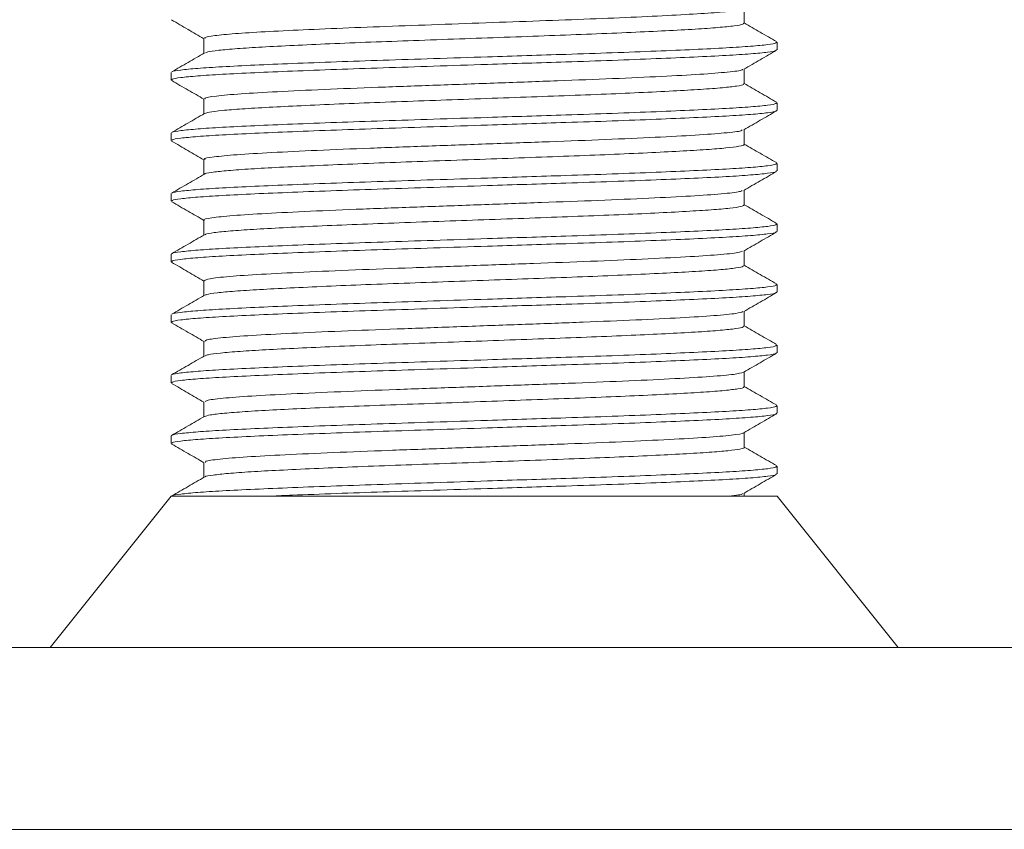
# Model space of a CAD drawing. Header units: millimetres. Extents: x 0 to 210, y 0 to 297.
# Tile 5 of 18: x 65 to 81, y 201 to 214. Entities that reach past the tile are written whole.
import ezdxf

# ---------------------------------------------------------------- set-up
doc = ezdxf.new("R2010")
doc.units = ezdxf.units.MM
doc.layers.add('FORMAT', color=7, linetype='Continuous')

msp = doc.modelspace()

# ---------------------------------------------------------------- linework, layer by layer
at = {"color": 7, "linetype": 'Continuous', "lineweight": 15}
for p, q in [((67.123, 206.17), (65.123, 203.67)), ((77.123, 206.17), (67.123, 206.17)), ((79.123, 203.67), (77.123, 206.17)), ((52.123, 203.67), (92.123, 203.67)), ((52.123, 200.67), (92.123, 200.67))]:
    msp.add_line(p, q, dxfattribs=at)
at = {"layer": 'FORMAT', "linetype": 'Continuous', "lineweight": 15}
for p, q in [((76.582, 213.976), (76.582, 214.221)), ((67.664, 213.726), (67.664, 213.481)), ((77.123, 213.538), (77.123, 213.663)), ((76.582, 212.976), (76.582, 213.221)), ((67.123, 213.163), (67.123, 213.038)), ((67.664, 212.726), (67.664, 212.481)), ((77.123, 212.538), (77.123, 212.663)), ((67.123, 212.163), (67.123, 212.038)), ((76.582, 211.976), (76.582, 212.221)), ((67.664, 211.726), (67.664, 211.481)), ((77.123, 211.538), (77.123, 211.663)), ((67.123, 211.163), (67.123, 211.038)), ((76.582, 210.976), (76.582, 211.221)), ((67.664, 210.726), (67.664, 210.481)), ((77.123, 210.538), (77.123, 210.663)), ((67.123, 210.163), (67.123, 210.038)), ((76.582, 209.976), (76.582, 210.221)), ((67.664, 209.726), (67.664, 209.481)), ((77.123, 209.538), (77.123, 209.663)), ((67.123, 209.163), (67.123, 209.038)), ((76.582, 208.976), (76.582, 209.221)), ((67.664, 208.726), (67.664, 208.481)), ((77.123, 208.538), (77.123, 208.663)), ((67.123, 208.163), (67.123, 208.038)), ((76.582, 207.976), (76.582, 208.221)), ((67.664, 207.726), (67.664, 207.481)), ((77.123, 207.538), (77.123, 207.663)), ((76.582, 206.976), (76.582, 207.221)), ((67.123, 207.163), (67.123, 207.038)), ((67.664, 206.726), (67.664, 206.481)), ((77.123, 206.538), (77.123, 206.663)), ((76.582, 206.17), (76.582, 206.221))]:
    msp.add_line(p, q, dxfattribs=at)
at = {"layer": 'FORMAT', "linetype": 'Continuous', "lineweight": 0}
for points, knots in [([(76.571, 214.217), (76.54, 214.207), (76.477, 214.186), (76.161, 214.154), (75.695, 214.123), (75.081, 214.091), (74.349, 214.058), (73.529, 214.027), (72.653, 213.995), (71.754, 213.962), (70.871, 213.931), (70.038, 213.899), (69.287, 213.867), (68.652, 213.835), (68.153, 213.804), (67.823, 213.771), (67.663, 213.745), (67.681, 213.73), (67.686, 213.726)], [0, 0, 0, 0, 0.062857, 0.128199, 0.192589, 0.257683, 0.323085, 0.387562, 0.452515, 0.517952, 0.582567, 0.647355, 0.712804, 0.777598, 0.842208, 0.907645, 0.972602, 1, 1, 1, 1]), ([(76.566, 213.976), (76.567, 213.97), (76.57, 213.956), (76.429, 213.932), (76.168, 213.905), (75.784, 213.878), (75.301, 213.852), (74.722, 213.824), (74.075, 213.797), (73.367, 213.771), (72.63, 213.744), (71.871, 213.717), (71.127, 213.69), (70.404, 213.664), (69.736, 213.637), (69.131, 213.609), (68.615, 213.583), (68.194, 213.556), (67.894, 213.529), (67.719, 213.505), (67.698, 213.492), (67.69, 213.486)], [0, 0, 0, 0, 0.035537, 0.089627, 0.145286, 0.199379, 0.25504, 0.30913, 0.364789, 0.418881, 0.474542, 0.528632, 0.584291, 0.638382, 0.694043, 0.748133, 0.803792, 0.857882, 0.913541, 0.967632, 1, 1, 1, 1]), ([(67.141, 213.038), (67.138, 213.043), (67.127, 213.056), (67.265, 213.079), (67.539, 213.106), (67.954, 213.133), (68.481, 213.159), (69.117, 213.186), (69.833, 213.213), (70.62, 213.24), (71.463, 213.267), (72.266, 213.293), (72.998, 213.317), (73.694, 213.339), (74.421, 213.363), (75.135, 213.391), (75.771, 213.418), (76.296, 213.444), (76.71, 213.471), (76.982, 213.498), (77.119, 213.521), (77.108, 213.534), (77.104, 213.538)], [0, 0, 0, 0, 0.027531, 0.080482, 0.134969, 0.18792, 0.242408, 0.295359, 0.349846, 0.402798, 0.457286, 0.514162, 0.555611, 0.597781, 0.650732, 0.705218, 0.758169, 0.812655, 0.865606, 0.920093, 0.973044, 1, 1, 1, 1]), ([(67.141, 213.173), (67.141, 213.174), (67.138, 213.184), (67.269, 213.204), (67.538, 213.231), (67.954, 213.258), (68.481, 213.284), (69.118, 213.311), (69.833, 213.338), (70.62, 213.365), (71.463, 213.392), (72.266, 213.418), (72.998, 213.442), (73.694, 213.464), (74.421, 213.488), (75.135, 213.516), (75.771, 213.543), (76.296, 213.569), (76.71, 213.596), (76.982, 213.623), (77.119, 213.646), (77.108, 213.659), (77.104, 213.663)], [0, 0, 0, 0, 0.008624, 0.062605, 0.118151, 0.172132, 0.227679, 0.28166, 0.337206, 0.391187, 0.446735, 0.504717, 0.546971, 0.589961, 0.643941, 0.699487, 0.753467, 0.809013, 0.862994, 0.91854, 0.97252, 1, 1, 1, 1]), ([(76.55, 213.216), (76.55, 213.213), (76.552, 213.197), (76.328, 213.169), (75.883, 213.133), (75.233, 213.098), (74.43, 213.061), (73.507, 213.026), (72.516, 212.99), (71.505, 212.953), (70.524, 212.919), (69.625, 212.882), (68.853, 212.846), (68.242, 212.811), (67.843, 212.774), (67.657, 212.746), (67.683, 212.73), (67.69, 212.726)], [0, 0, 0, 0, 0.022129, 0.095864, 0.168883, 0.241866, 0.315605, 0.388337, 0.461637, 0.535295, 0.607892, 0.681425, 0.754915, 0.827529, 0.901211, 0.974449, 1, 1, 1, 1]), ([(76.567, 212.976), (76.57, 212.972), (76.583, 212.96), (76.472, 212.938), (76.237, 212.911), (75.881, 212.884), (75.416, 212.858), (74.861, 212.83), (74.224, 212.803), (73.532, 212.777), (72.794, 212.75), (72.044, 212.723), (71.29, 212.696), (70.565, 212.67), (69.879, 212.643), (69.262, 212.615), (68.721, 212.588), (68.281, 212.562), (67.95, 212.535), (67.737, 212.509), (67.697, 212.493), (67.679, 212.485)], [0, 0, 0, 0, 0.02225, 0.077762, 0.131708, 0.187218, 0.241165, 0.296675, 0.350621, 0.406131, 0.460077, 0.515588, 0.569535, 0.625046, 0.678992, 0.734503, 0.78845, 0.843963, 0.897908, 0.953419, 1, 1, 1, 1]), ([(67.141, 212.171), (67.141, 212.173), (67.137, 212.184), (67.269, 212.204), (67.539, 212.231), (67.954, 212.258), (68.481, 212.284), (69.118, 212.311), (69.833, 212.338), (70.62, 212.365), (71.463, 212.392), (72.266, 212.418), (72.998, 212.442), (73.694, 212.464), (74.421, 212.488), (75.135, 212.516), (75.771, 212.543), (76.296, 212.569), (76.71, 212.596), (76.982, 212.623), (77.119, 212.646), (77.108, 212.659), (77.104, 212.663)], [0, 0, 0, 0, 0.011363, 0.065195, 0.120587, 0.17442, 0.229813, 0.283644, 0.339037, 0.392869, 0.448263, 0.506085, 0.548223, 0.591094, 0.644925, 0.700317, 0.754148, 0.809541, 0.863372, 0.918765, 0.972596, 1, 1, 1, 1]), ([(67.141, 212.038), (67.138, 212.043), (67.127, 212.056), (67.265, 212.079), (67.539, 212.106), (67.954, 212.133), (68.481, 212.159), (69.117, 212.186), (69.833, 212.213), (70.62, 212.24), (71.463, 212.267), (72.266, 212.293), (72.998, 212.317), (73.694, 212.339), (74.421, 212.363), (75.135, 212.391), (75.771, 212.418), (76.296, 212.444), (76.71, 212.471), (76.982, 212.498), (77.119, 212.521), (77.108, 212.534), (77.104, 212.538)], [0, 0, 0, 0, 0.027531, 0.080482, 0.134969, 0.18792, 0.242408, 0.295359, 0.349846, 0.402798, 0.457286, 0.514162, 0.555611, 0.597781, 0.650732, 0.705218, 0.758169, 0.812655, 0.865606, 0.920093, 0.973044, 1, 1, 1, 1]), ([(76.546, 212.217), (76.544, 212.211), (76.535, 212.194), (76.28, 212.164), (75.805, 212.129), (75.132, 212.093), (74.31, 212.056), (73.375, 212.021), (72.378, 211.985), (71.368, 211.948), (70.396, 211.914), (69.511, 211.877), (68.76, 211.841), (68.173, 211.806), (67.807, 211.769), (67.644, 211.743), (67.677, 211.729), (67.683, 211.726)], [0, 0, 0, 0, 0.0332602, 0.1069262, 0.1796645, 0.2527774, 0.326393, 0.398941, 0.4723179, 0.5457971, 0.6183064, 0.6918631, 0.765121, 0.8377434, 0.9113945, 0.9843477, 1, 1, 1, 1]), ([(76.571, 211.976), (76.575, 211.974), (76.594, 211.964), (76.506, 211.944), (76.303, 211.917), (75.968, 211.89), (75.531, 211.864), (74.991, 211.837), (74.375, 211.809), (73.689, 211.783), (72.965, 211.756), (72.211, 211.729), (71.46, 211.702), (70.722, 211.676), (70.03, 211.649), (69.392, 211.621), (68.836, 211.594), (68.37, 211.568), (68.011, 211.541), (67.78, 211.514), (67.671, 211.496), (67.675, 211.486), (67.675, 211.486)], [0, 0, 0, 0, 0.010699, 0.0647907, 0.1204511, 0.1745444, 0.2302065, 0.2842981, 0.3399583, 0.3940521, 0.4497147, 0.5038062, 0.5594663, 0.6135601, 0.6692227, 0.7233143, 0.7789744, 0.8330677, 0.8887298, 0.9428216, 0.9984819, 1, 1, 1, 1]), ([(67.141, 211.173), (67.141, 211.174), (67.138, 211.184), (67.269, 211.204), (67.538, 211.231), (67.954, 211.258), (68.481, 211.284), (69.118, 211.311), (69.833, 211.338), (70.62, 211.365), (71.463, 211.392), (72.266, 211.418), (72.998, 211.442), (73.694, 211.464), (74.421, 211.488), (75.135, 211.516), (75.771, 211.543), (76.296, 211.569), (76.71, 211.596), (76.982, 211.623), (77.119, 211.646), (77.108, 211.659), (77.104, 211.663)], [0, 0, 0, 0, 0.008777, 0.06275, 0.118287, 0.17226, 0.227798, 0.28177, 0.337308, 0.391281, 0.44682, 0.504793, 0.547041, 0.590025, 0.643996, 0.699533, 0.753505, 0.809043, 0.863015, 0.918552, 0.972524, 1, 1, 1, 1]), ([(67.141, 211.038), (67.138, 211.043), (67.127, 211.056), (67.265, 211.079), (67.539, 211.106), (67.954, 211.133), (68.481, 211.159), (69.117, 211.186), (69.833, 211.213), (70.62, 211.24), (71.463, 211.267), (72.266, 211.293), (72.998, 211.317), (73.694, 211.339), (74.421, 211.363), (75.135, 211.391), (75.771, 211.418), (76.296, 211.444), (76.71, 211.471), (76.982, 211.498), (77.119, 211.521), (77.108, 211.534), (77.104, 211.538)], [0, 0, 0, 0, 0.027531, 0.080482, 0.134969, 0.18792, 0.242408, 0.295359, 0.349846, 0.402798, 0.457286, 0.514162, 0.555611, 0.597781, 0.650732, 0.705218, 0.758169, 0.812655, 0.865606, 0.920093, 0.973044, 1, 1, 1, 1]), ([(76.546, 211.216), (76.537, 211.209), (76.514, 211.191), (76.228, 211.159), (75.724, 211.124), (75.028, 211.088), (74.188, 211.051), (73.242, 211.017), (72.24, 210.98), (71.232, 210.944), (70.269, 210.909), (69.4, 210.872), (68.67, 210.836), (68.108, 210.801), (67.775, 210.764), (67.633, 210.74), (67.67, 210.727), (67.672, 210.726)], [0, 0, 0, 0, 0.042087, 0.115822, 0.188511, 0.261892, 0.335521, 0.408116, 0.481708, 0.555146, 0.627799, 0.701516, 0.77468, 0.847543, 0.9213, 0.99414, 1, 1, 1, 1]), ([(76.579, 210.976), (76.568, 210.967), (76.547, 210.95), (76.357, 210.923), (76.055, 210.896), (75.636, 210.87), (75.122, 210.843), (74.517, 210.815), (73.85, 210.789), (73.128, 210.762), (72.384, 210.735), (71.625, 210.708), (70.888, 210.682), (70.179, 210.655), (69.531, 210.628), (68.952, 210.6), (68.468, 210.574), (68.081, 210.547), (67.822, 210.52), (67.689, 210.499), (67.686, 210.488), (67.686, 210.485)], [0, 0, 0, 0, 0.053152, 0.10713, 0.162673, 0.216653, 0.272198, 0.326176, 0.381719, 0.435698, 0.491242, 0.54522, 0.600763, 0.654741, 0.710285, 0.764263, 0.819806, 0.873784, 0.929328, 0.983307, 1, 1, 1, 1]), ([(67.141, 210.172), (67.141, 210.173), (67.137, 210.184), (67.269, 210.204), (67.539, 210.231), (67.954, 210.258), (68.481, 210.284), (69.118, 210.311), (69.833, 210.338), (70.62, 210.365), (71.463, 210.392), (72.266, 210.418), (72.998, 210.442), (73.694, 210.464), (74.421, 210.488), (75.135, 210.516), (75.771, 210.543), (76.296, 210.569), (76.71, 210.596), (76.982, 210.623), (77.119, 210.646), (77.108, 210.659), (77.104, 210.663)], [0, 0, 0, 0, 0.0109416, 0.0647961, 0.1202123, 0.1740673, 0.2294843, 0.2833387, 0.3387547, 0.3926105, 0.4480281, 0.5058745, 0.54803, 0.5909198, 0.6447735, 0.700189, 0.7540433, 0.8094595, 0.8633139, 0.9187301, 0.9725844, 1, 1, 1, 1]), ([(67.141, 210.038), (67.138, 210.043), (67.127, 210.056), (67.265, 210.079), (67.539, 210.106), (67.954, 210.133), (68.481, 210.159), (69.117, 210.186), (69.833, 210.213), (70.62, 210.24), (71.463, 210.267), (72.266, 210.293), (72.998, 210.317), (73.694, 210.339), (74.421, 210.363), (75.135, 210.391), (75.771, 210.418), (76.296, 210.444), (76.71, 210.471), (76.982, 210.498), (77.119, 210.521), (77.108, 210.534), (77.104, 210.538)], [0, 0, 0, 0, 0.027531, 0.080482, 0.134969, 0.18792, 0.242408, 0.295359, 0.349846, 0.402798, 0.457286, 0.514162, 0.555611, 0.597781, 0.650732, 0.705218, 0.758169, 0.812655, 0.865606, 0.920093, 0.973044, 1, 1, 1, 1]), ([(76.55, 210.216), (76.533, 210.208), (76.494, 210.187), (76.171, 210.154), (75.639, 210.119), (74.922, 210.083), (74.065, 210.046), (73.108, 210.012), (72.103, 209.975), (71.098, 209.939), (70.144, 209.904), (69.292, 209.867), (68.582, 209.832), (68.055, 209.796), (67.723, 209.76), (67.687, 209.737), (67.67, 209.726)], [0, 0, 0, 0, 0.052178, 0.125841, 0.198439, 0.271951, 0.345454, 0.418055, 0.491723, 0.564982, 0.637737, 0.711476, 0.784411, 0.857469, 0.931192, 1, 1, 1, 1]), ([(76.57, 209.976), (76.568, 209.97), (76.563, 209.954), (76.409, 209.929), (76.133, 209.902), (75.741, 209.876), (75.243, 209.849), (74.662, 209.822), (74.003, 209.794), (73.296, 209.769), (72.55, 209.741), (71.798, 209.714), (71.048, 209.687), (70.336, 209.661), (69.669, 209.634), (69.076, 209.606), (68.566, 209.58), (68.159, 209.554), (67.868, 209.526), (67.708, 209.503), (67.693, 209.49), (67.688, 209.486)], [0, 0, 0, 0, 0.040151, 0.095745, 0.149771, 0.205365, 0.259392, 0.314985, 0.369013, 0.424608, 0.478635, 0.534228, 0.588257, 0.643853, 0.697879, 0.753473, 0.807502, 0.863097, 0.917124, 0.972717, 1, 1, 1, 1]), ([(67.141, 209.172), (67.141, 209.174), (67.137, 209.184), (67.269, 209.204), (67.538, 209.231), (67.954, 209.258), (68.481, 209.284), (69.118, 209.311), (69.833, 209.338), (70.62, 209.365), (71.463, 209.392), (72.266, 209.418), (72.998, 209.442), (73.694, 209.464), (74.421, 209.488), (75.135, 209.516), (75.771, 209.543), (76.296, 209.569), (76.71, 209.596), (76.982, 209.623), (77.119, 209.646), (77.108, 209.659), (77.104, 209.663)], [0, 0, 0, 0, 0.009777, 0.063695, 0.119177, 0.173095, 0.228577, 0.282495, 0.337976, 0.391896, 0.447378, 0.505293, 0.547498, 0.590438, 0.644355, 0.699836, 0.753754, 0.809235, 0.863153, 0.918634, 0.972552, 1, 1, 1, 1]), ([(67.141, 209.038), (67.138, 209.043), (67.127, 209.056), (67.265, 209.079), (67.539, 209.106), (67.954, 209.133), (68.481, 209.159), (69.117, 209.186), (69.833, 209.213), (70.62, 209.24), (71.463, 209.267), (72.266, 209.293), (72.998, 209.317), (73.694, 209.339), (74.421, 209.363), (75.135, 209.391), (75.771, 209.418), (76.296, 209.444), (76.71, 209.471), (76.982, 209.498), (77.119, 209.521), (77.108, 209.534), (77.104, 209.538)], [0, 0, 0, 0, 0.027531, 0.080482, 0.134969, 0.18792, 0.242408, 0.295359, 0.349846, 0.402798, 0.457286, 0.514162, 0.555611, 0.597781, 0.650732, 0.705218, 0.758169, 0.812655, 0.865606, 0.920093, 0.973044, 1, 1, 1, 1]), ([(76.56, 209.217), (76.532, 209.206), (76.472, 209.184), (76.111, 209.149), (75.551, 209.115), (74.813, 209.078), (73.939, 209.042), (72.973, 209.007), (71.965, 208.97), (70.964, 208.934), (70.021, 208.899), (69.187, 208.862), (68.498, 208.827), (67.999, 208.791), (67.705, 208.757), (67.688, 208.735), (67.681, 208.726)], [0, 0, 0, 0, 0.062724, 0.13625, 0.208786, 0.282361, 0.355672, 0.428309, 0.501985, 0.574999, 0.647886, 0.721579, 0.794291, 0.867502, 0.941124, 1, 1, 1, 1]), ([(76.565, 208.976), (76.568, 208.971), (76.577, 208.958), (76.453, 208.935), (76.207, 208.908), (75.836, 208.881), (75.365, 208.855), (74.797, 208.828), (74.158, 208.8), (73.456, 208.774), (72.722, 208.748), (71.964, 208.72), (71.217, 208.693), (70.49, 208.667), (69.815, 208.64), (69.2, 208.612), (68.674, 208.586), (68.24, 208.56), (67.924, 208.532), (67.728, 208.507), (67.698, 208.492), (67.685, 208.485)], [0, 0, 0, 0, 0.0286645, 0.0826497, 0.1382003, 0.1921877, 0.2477408, 0.3017259, 0.3572765, 0.4112638, 0.4668168, 0.520802, 0.5763526, 0.6303394, 0.6858918, 0.7398771, 0.7954279, 0.8494137, 0.904965, 0.9589503, 1, 1, 1, 1]), ([(67.141, 208.172), (67.141, 208.174), (67.137, 208.184), (67.269, 208.204), (67.539, 208.231), (67.954, 208.258), (68.481, 208.284), (69.118, 208.311), (69.833, 208.338), (70.62, 208.365), (71.463, 208.392), (72.266, 208.418), (72.998, 208.442), (73.694, 208.464), (74.421, 208.488), (75.135, 208.516), (75.771, 208.543), (76.296, 208.569), (76.71, 208.596), (76.982, 208.623), (77.119, 208.646), (77.108, 208.659), (77.104, 208.663)], [0, 0, 0, 0, 0.0105795, 0.0644537, 0.1198902, 0.173765, 0.2292022, 0.2830763, 0.3385126, 0.3923881, 0.447826, 0.5056936, 0.5478645, 0.59077, 0.6446434, 0.7000792, 0.7539533, 0.8093897, 0.8632638, 0.9187004, 0.9725743, 1, 1, 1, 1]), ([(67.141, 208.038), (67.138, 208.043), (67.127, 208.056), (67.265, 208.079), (67.539, 208.106), (67.954, 208.133), (68.481, 208.159), (69.117, 208.186), (69.833, 208.213), (70.62, 208.24), (71.463, 208.267), (72.266, 208.293), (72.998, 208.317), (73.694, 208.339), (74.421, 208.363), (75.135, 208.391), (75.771, 208.418), (76.296, 208.444), (76.71, 208.471), (76.982, 208.498), (77.119, 208.521), (77.108, 208.534), (77.104, 208.538)], [0, 0, 0, 0, 0.027531, 0.080482, 0.134969, 0.18792, 0.242408, 0.295359, 0.349846, 0.402798, 0.457286, 0.514162, 0.555611, 0.597781, 0.650732, 0.705218, 0.758169, 0.812655, 0.865606, 0.920093, 0.973044, 1, 1, 1, 1]), ([(76.569, 208.216), (76.529, 208.204), (76.447, 208.18), (76.046, 208.144), (75.46, 208.11), (74.701, 208.073), (73.812, 208.037), (72.837, 208.002), (71.827, 207.965), (70.831, 207.93), (69.9, 207.894), (69.084, 207.857), (68.418, 207.822), (67.948, 207.786), (67.689, 207.753), (67.689, 207.734), (67.688, 207.726)], [0, 0, 0, 0, 0.071476, 0.14497, 0.217647, 0.291392, 0.364619, 0.437493, 0.511285, 0.584185, 0.657382, 0.731136, 0.803825, 0.877297, 0.950926, 1, 1, 1, 1]), ([(76.569, 207.976), (76.573, 207.974), (76.589, 207.962), (76.492, 207.941), (76.273, 207.914), (75.93, 207.887), (75.478, 207.861), (74.934, 207.834), (74.305, 207.806), (73.62, 207.78), (72.886, 207.754), (72.137, 207.726), (71.381, 207.699), (70.653, 207.673), (69.959, 207.646), (69.334, 207.619), (68.782, 207.592), (68.33, 207.566), (67.984, 207.538), (67.75, 207.511), (67.698, 207.494), (67.673, 207.485)], [0, 0, 0, 0, 0.015651, 0.071167, 0.125116, 0.18063, 0.234581, 0.290096, 0.344045, 0.399559, 0.453509, 0.509023, 0.562973, 0.618488, 0.672438, 0.727952, 0.781903, 0.837419, 0.891368, 0.946882, 1, 1, 1, 1]), ([(67.141, 207.038), (67.138, 207.043), (67.127, 207.056), (67.265, 207.079), (67.539, 207.106), (67.954, 207.133), (68.481, 207.159), (69.117, 207.186), (69.833, 207.213), (70.62, 207.24), (71.463, 207.267), (72.266, 207.293), (72.998, 207.317), (73.694, 207.339), (74.421, 207.363), (75.135, 207.391), (75.771, 207.418), (76.296, 207.444), (76.71, 207.471), (76.982, 207.498), (77.119, 207.521), (77.108, 207.534), (77.104, 207.538)], [0, 0, 0, 0, 0.027531, 0.080482, 0.134969, 0.18792, 0.242408, 0.295359, 0.349846, 0.402798, 0.457286, 0.514162, 0.555611, 0.597781, 0.650732, 0.705218, 0.758169, 0.812655, 0.865606, 0.920093, 0.973044, 1, 1, 1, 1]), ([(67.141, 207.172), (67.141, 207.173), (67.137, 207.184), (67.269, 207.204), (67.539, 207.231), (67.954, 207.258), (68.481, 207.284), (69.118, 207.311), (69.833, 207.338), (70.62, 207.365), (71.463, 207.392), (72.266, 207.418), (72.998, 207.442), (73.694, 207.464), (74.421, 207.488), (75.135, 207.516), (75.771, 207.543), (76.296, 207.569), (76.71, 207.596), (76.982, 207.623), (77.119, 207.646), (77.108, 207.659), (77.104, 207.663)], [0, 0, 0, 0, 0.0110224, 0.0648725, 0.1202841, 0.1741348, 0.2295472, 0.2833972, 0.3388088, 0.3926601, 0.4480732, 0.5059148, 0.5480669, 0.5909532, 0.6448025, 0.7002134, 0.7540634, 0.809475, 0.863325, 0.9187368, 0.9725866, 1, 1, 1, 1]), ([(76.561, 207.217), (76.563, 207.215), (76.576, 207.202), (76.386, 207.176), (75.983, 207.14), (75.364, 207.105), (74.587, 207.068), (73.683, 207.032), (72.701, 206.997), (71.69, 206.96), (70.7, 206.925), (69.782, 206.889), (68.983, 206.852), (68.341, 206.818), (67.9, 206.781), (67.674, 206.75), (67.687, 206.732), (67.692, 206.726)], [0, 0, 0, 0, 0.009753, 0.083315, 0.156504, 0.229145, 0.302785, 0.375656, 0.448588, 0.522221, 0.594826, 0.668063, 0.741602, 0.814093, 0.887553, 0.960912, 1, 1, 1, 1]), ([(76.577, 206.976), (76.578, 206.976), (76.599, 206.966), (76.521, 206.947), (76.336, 206.92), (76.015, 206.893), (75.59, 206.867), (75.062, 206.84), (74.455, 206.813), (73.776, 206.786), (73.056, 206.76), (72.303, 206.732), (71.552, 206.705), (70.811, 206.679), (70.113, 206.652), (69.466, 206.625), (68.9, 206.598), (68.422, 206.572), (68.049, 206.545), (67.801, 206.517), (67.681, 206.498), (67.681, 206.487), (67.682, 206.486)], [0, 0, 0, 0, 0.00421, 0.058218, 0.113792, 0.167801, 0.223377, 0.277384, 0.332958, 0.386968, 0.442544, 0.496552, 0.552126, 0.606136, 0.661713, 0.71572, 0.771294, 0.825304, 0.88088, 0.934888, 0.990462, 1, 1, 1, 1]), ([(67.141, 206.172), (67.141, 206.174), (67.137, 206.184), (67.269, 206.204), (67.538, 206.231), (67.954, 206.258), (68.481, 206.284), (69.118, 206.311), (69.833, 206.338), (70.62, 206.365), (71.463, 206.392), (72.266, 206.418), (72.998, 206.442), (73.694, 206.464), (74.421, 206.488), (75.135, 206.516), (75.771, 206.543), (76.296, 206.569), (76.71, 206.596), (76.982, 206.623), (77.119, 206.646), (77.108, 206.659), (77.104, 206.663)], [0, 0, 0, 0, 0.010109, 0.064009, 0.119472, 0.173372, 0.228836, 0.282735, 0.338198, 0.392099, 0.447563, 0.505459, 0.54765, 0.590575, 0.644474, 0.699937, 0.753836, 0.809299, 0.863199, 0.918662, 0.972561, 1, 1, 1, 1]), ([(68.765, 206.17), (68.882, 206.176), (69.208, 206.19), (69.836, 206.213), (70.62, 206.24), (71.463, 206.267), (72.266, 206.293), (72.998, 206.317), (73.694, 206.339), (74.421, 206.363), (75.135, 206.391), (75.771, 206.418), (76.296, 206.444), (76.71, 206.471), (76.982, 206.498), (77.119, 206.521), (77.108, 206.534), (77.104, 206.538)], [0, 0, 0, 0, 0.041774, 0.115869, 0.187878, 0.261975, 0.33932, 0.395684, 0.453031, 0.525037, 0.599132, 0.671139, 0.745234, 0.817241, 0.891336, 0.963343, 1, 1, 1, 1]), ([(76.552, 206.216), (76.552, 206.213), (76.555, 206.198), (76.466, 206.183), (76.316, 206.171), (76.315, 206.17)], [0, 0, 0, 0, 0.190573, 0.995423, 1, 1, 1, 1])]:
    msp.add_open_spline(points, degree=3, knots=knots, dxfattribs=at)
at = {"layer": 'FORMAT', "linetype": 'Continuous', "lineweight": 15}
for points, knots in [([(67.13, 214.03), (67.22, 213.978), (67.398, 213.875), (67.576, 213.772), (67.664, 213.721)], [0, 0, 0, 0, 0.5074151, 1, 1, 1, 1]), ([(77.115, 213.672), (77.025, 213.724), (76.847, 213.827), (76.669, 213.93), (76.582, 213.981)], [0, 0, 0, 0, 0.507912, 1, 1, 1, 1]), ([(76.573, 213.216), (76.664, 213.269), (76.844, 213.373), (77.025, 213.478), (77.115, 213.53)], [0, 0, 0, 0, 0.499965, 1, 1, 1, 1]), ([(67.674, 213.486), (67.584, 213.434), (67.403, 213.33), (67.222, 213.225), (67.132, 213.173)], [0, 0, 0, 0, 0.499965, 1, 1, 1, 1]), ([(67.131, 213.029), (67.222, 212.977), (67.399, 212.874), (67.577, 212.772), (67.664, 212.721)], [0, 0, 0, 0, 0.508766, 1, 1, 1, 1]), ([(77.115, 212.672), (77.025, 212.724), (76.847, 212.827), (76.669, 212.93), (76.582, 212.981)], [0, 0, 0, 0, 0.507725, 1, 1, 1, 1]), ([(67.672, 212.485), (67.581, 212.433), (67.4, 212.328), (67.22, 212.224), (67.129, 212.172)], [0, 0, 0, 0, 0.499963, 1, 1, 1, 1]), ([(76.574, 212.217), (76.664, 212.269), (76.845, 212.374), (77.026, 212.478), (77.116, 212.531)], [0, 0, 0, 0, 0.4999672, 1, 1, 1, 1]), ([(67.129, 212.031), (67.22, 211.978), (67.398, 211.875), (67.576, 211.772), (67.664, 211.721)], [0, 0, 0, 0, 0.506895, 1, 1, 1, 1]), ([(77.116, 211.672), (77.026, 211.724), (76.848, 211.827), (76.669, 211.93), (76.582, 211.981)], [0, 0, 0, 0, 0.507115, 1, 1, 1, 1]), ([(67.674, 211.486), (67.583, 211.434), (67.403, 211.329), (67.222, 211.225), (67.132, 211.173)], [0, 0, 0, 0, 0.499967, 1, 1, 1, 1]), ([(76.573, 211.216), (76.663, 211.269), (76.844, 211.373), (77.025, 211.478), (77.115, 211.53)], [0, 0, 0, 0, 0.499964, 1, 1, 1, 1]), ([(67.131, 211.029), (67.222, 210.977), (67.399, 210.874), (67.577, 210.772), (67.664, 210.721)], [0, 0, 0, 0, 0.508768, 1, 1, 1, 1]), ([(77.115, 210.672), (77.025, 210.724), (76.847, 210.827), (76.669, 210.93), (76.582, 210.981)], [0, 0, 0, 0, 0.50876, 1, 1, 1, 1]), ([(67.672, 210.485), (67.582, 210.433), (67.401, 210.328), (67.22, 210.224), (67.13, 210.172)], [0, 0, 0, 0, 0.499963, 1, 1, 1, 1]), ([(76.573, 210.216), (76.663, 210.269), (76.844, 210.373), (77.025, 210.478), (77.115, 210.53)], [0, 0, 0, 0, 0.499969, 1, 1, 1, 1]), ([(67.129, 210.031), (67.219, 209.979), (67.398, 209.875), (67.576, 209.772), (67.664, 209.721)], [0, 0, 0, 0, 0.506648, 1, 1, 1, 1]), ([(77.116, 209.671), (77.026, 209.724), (76.848, 209.827), (76.669, 209.93), (76.582, 209.981)], [0, 0, 0, 0, 0.506874, 1, 1, 1, 1]), ([(67.673, 209.486), (67.582, 209.433), (67.402, 209.329), (67.221, 209.225), (67.131, 209.172)], [0, 0, 0, 0, 0.49997, 1, 1, 1, 1]), ([(76.574, 209.217), (76.664, 209.269), (76.845, 209.373), (77.025, 209.478), (77.116, 209.53)], [0, 0, 0, 0, 0.499961, 1, 1, 1, 1]), ([(67.13, 209.03), (67.221, 208.978), (67.399, 208.875), (67.577, 208.772), (67.664, 208.721)], [0, 0, 0, 0, 0.508429, 1, 1, 1, 1]), ([(77.114, 208.673), (77.024, 208.725), (76.846, 208.828), (76.669, 208.93), (76.582, 208.981)], [0, 0, 0, 0, 0.509241, 1, 1, 1, 1]), ([(76.572, 208.216), (76.663, 208.268), (76.843, 208.373), (77.024, 208.477), (77.114, 208.529)], [0, 0, 0, 0, 0.499967, 1, 1, 1, 1]), ([(67.672, 208.485), (67.582, 208.433), (67.401, 208.329), (67.22, 208.224), (67.13, 208.172)], [0, 0, 0, 0, 0.499965, 1, 1, 1, 1]), ([(67.129, 208.031), (67.22, 207.978), (67.398, 207.875), (67.576, 207.772), (67.664, 207.721)], [0, 0, 0, 0, 0.506851, 1, 1, 1, 1]), ([(77.116, 207.671), (77.026, 207.724), (76.848, 207.827), (76.669, 207.93), (76.582, 207.981)], [0, 0, 0, 0, 0.507006, 1, 1, 1, 1]), ([(76.574, 207.217), (76.664, 207.269), (76.845, 207.374), (77.026, 207.478), (77.116, 207.531)], [0, 0, 0, 0, 0.499961, 1, 1, 1, 1]), ([(67.672, 207.485), (67.581, 207.433), (67.401, 207.328), (67.22, 207.224), (67.13, 207.172)], [0, 0, 0, 0, 0.499968, 1, 1, 1, 1]), ([(67.13, 207.03), (67.221, 206.978), (67.399, 206.875), (67.577, 206.772), (67.664, 206.721)], [0, 0, 0, 0, 0.507943, 1, 1, 1, 1]), ([(77.114, 206.673), (77.024, 206.725), (76.846, 206.828), (76.669, 206.93), (76.582, 206.981)], [0, 0, 0, 0, 0.50918, 1, 1, 1, 1]), ([(67.673, 206.486), (67.582, 206.433), (67.402, 206.329), (67.221, 206.224), (67.13, 206.172)], [0, 0, 0, 0, 0.499965, 1, 1, 1, 1]), ([(76.572, 206.216), (76.663, 206.268), (76.843, 206.373), (77.024, 206.477), (77.114, 206.529)], [0, 0, 0, 0, 0.499965, 1, 1, 1, 1])]:
    msp.add_open_spline(points, degree=3, knots=knots, dxfattribs=at)

doc.saveas('drawing.dxf')
